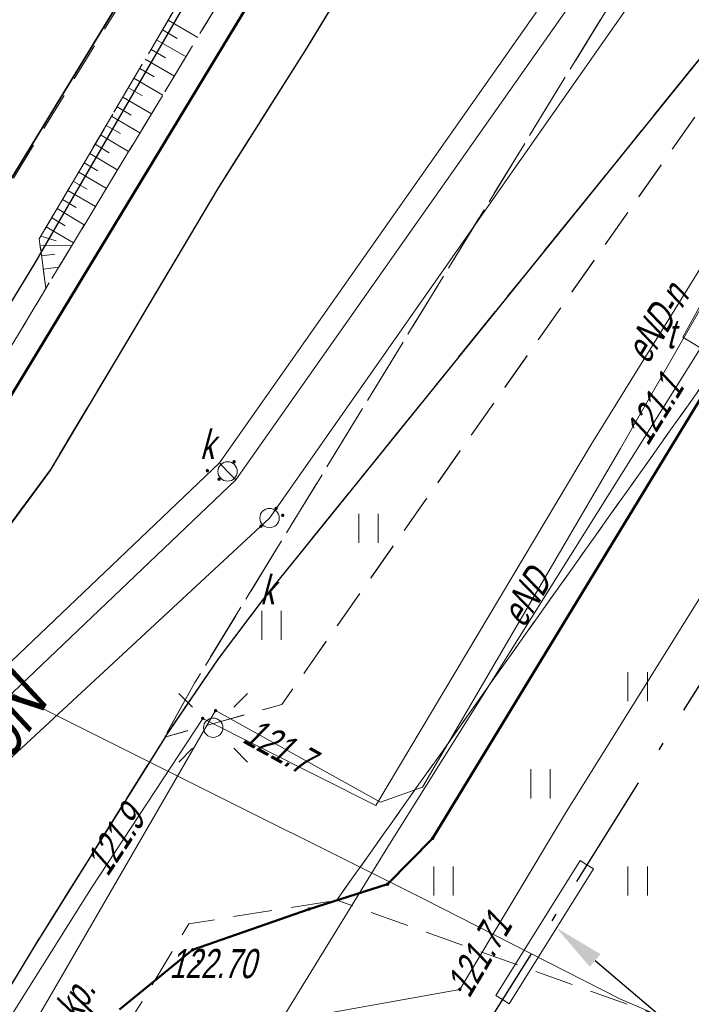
# Model space of a CAD drawing. Extents: x 7463256 to 7464485, y 5957341 to 5958260.
# Tile 102 of 256: x 7463697 to 7463714, y 5957504 to 5957529. Entities that reach past the tile are written whole.
import ezdxf
from ezdxf import colors
from ezdxf.entities.mleader import LeaderData, LeaderLine
from ezdxf.enums import TextEntityAlignment as Align
from ezdxf.math import Vec2, Vec3

# ---------------------------------------------------------------- set-up
doc = ezdxf.new("R2010")
doc.units = 0
doc.header["$MEASUREMENT"] = 0
for name, pattern in [('1.5_0.5', [2, 1.5, -0.5]), ('218-500', [1, 0.5, -0.5]), ('GAK', [5.2, 3, -1, 0.2, -1]), ('l219_500', [0]), ('mz1.0_0.5', [1.5, 1, -0.5]), ('mz1.25_0.5', [1.75, 1.25, -0.5])]:
    doc.linetypes.add(name, pattern=pattern)
doc.layers.get('0').update_dxf_attribs({"color": 2, "linetype": 'CONTINUOUS', "lineweight": 5})
for name, color, linetype in [('000 Inne (niezydentyfikowane)', 7, 'CONTINUOUS'), ('203-Punkt załamania granicy działki nie stabilizowany', 7, 'CONTINUOUS'), ('218-Granica użytku', 7, 'CONTINUOUS'), ('219-Linia granicy', 7, 'CONTINUOUS'), ('chodnik (powierzchnia)', 7, 'CONTINUOUS'), ('chodnik (powierzchnia)-Atr17', 7, 'CONTINUOUS'), ('jezdnia (powierzchnia)', 7, 'CONTINUOUS'), ('krawężnik (linia)', 7, 'CONTINUOUS'), ('latarnia na słupie lub maszcie (punkt)', 7, 'CONTINUOUS'), ('ogrodzenie trwałe (linia)', 7, 'CONTINUOUS'), ('przewód elektroenergetyczny (linia)', 7, 'CONTINUOUS'), ('przewód elektroenergetyczny (linia)-Atr1', 7, 'CONTINUOUS'), ('przewód gazowy (linia)', 7, 'CONTINUOUS'), ('przewód kanalizacyjny (linia)', 7, 'CONTINUOUS'), ('przewód telekomunikacyjny (linia)', 7, 'CONTINUOUS'), ('przewód wodociągowy (linia)', 7, 'CONTINUOUS'), ('punkt o określonej wysokości (sieć elektroenergetyczna)', 7, 'CONTINUOUS'), ('punkt o określonej wysokości (sieć elektroenergetyczna)-Atr2', 7, 'CONTINUOUS'), ('punkt o określonej wysokości (sieć gazowa)', 7, 'CONTINUOUS'), ('punkt o określonej wysokości (sieć gazowa)-Atr2', 7, 'CONTINUOUS'), ('punkt o określonej wysokości (sieć kanalizacyjna)', 7, 'CONTINUOUS'), ('punkt o określonej wysokości (sieć telekomunikacyjna)-Atr2', 7, 'CONTINUOUS'), ('punkt wysokościowy sztuczny', 7, 'CONTINUOUS'), ('punkt wysokościowy sztuczny-Atr2', 7, 'CONTINUOUS'), ('rura ochronna - przewód elektroenergetyczny (linia)', 7, 'CONTINUOUS'), ('skarpa nieumocniona (powierzchnia)', 7, 'CONTINUOUS'), ('studzienka - przewód telekomunikacyjny (powierzchnia)', 7, 'CONTINUOUS'), ('studzienka - przewód telekomunikacyjny (powierzchnia)-Atr17', 7, 'CONTINUOUS'), ('studzienka okrągła - przewód kanalizacyjny (punkt)', 7, 'CONTINUOUS'), ('studzienka okrągła - przewód kanalizacyjny (punkt)-Atr17', 7, 'CONTINUOUS'), ('słup (punkt)', 7, 'CONTINUOUS'), ('trawnik (powierzchnia)', 7, 'CONTINUOUS'), ('trawnik (powierzchnia) - symbol', 7, 'CONTINUOUS')]:
    doc.layers.add(name, color=color, linetype=linetype)
for name, color, linetype, lineweight in [('432-Jezdnia', 7, 'CONTINUOUS', 30), ('@proj.rury', 7, 'CONTINUOUS', 20), ('____proj LSN', 1, 'CONTINUOUS', 5), ('OBMBS-21-18876-opis proj', 1, 'CONTINUOUS', 18)]:
    doc.layers.add(name, color=color, linetype=linetype, lineweight=lineweight)
doc.styles.get("Standard").update_dxf_attribs({"font": 'txt', "width": 0.75})
doc.linetypes.add('902-500', pattern='A,3.75,0,[1,ksztalty.shx,S=0.5,R=0,X=0,Y=0],3.75', length=7.5)

# ---------------------------------------------------------------- blocks, each defined once
blk = doc.blocks.new('PW02')
at = {"linetype": 'Continuous', "lineweight": 13}
h = blk.add_hatch(color=0, dxfattribs=at)
edge = h.paths.add_edge_path()
edge.add_arc((0, 0), 0.045, 0, 360)
blk = doc.blocks.new('PW01')
at = {"linetype": 'Continuous', "lineweight": 13}
h = blk.add_hatch(color=0, dxfattribs=at)
edge = h.paths.add_edge_path()
edge.add_arc((0, 0), 0.045, 0, 360)
blk = doc.blocks.new('SM04')
at = {"color": 0, "linetype": 'Continuous', "lineweight": 13}
blk.add_circle((0, 0), 0.25, dxfattribs=at)
blk = doc.blocks.new('SM011')
at = {"color": 0, "linetype": 'Continuous', "lineweight": 13}
for p, q in [((-0.53, 0.531), (-0.883, 0.884)), ((0.531, 0.531), (0.884, 0.884)), ((-0.53, -0.53), (-0.883, -0.883)), ((0.531, -0.53), (0.884, -0.883))]:
    blk.add_line(p, q, dxfattribs=at)
blk = doc.blocks.new('US15')
at = {"color": 0, "linetype": 'Continuous', "lineweight": 13}
blk.add_circle((0, 0), 0.25, dxfattribs=at)
blk = doc.blocks.new('TU04')
at = {"color": 0, "linetype": 'Continuous', "lineweight": 13}
for p, q in [((0, 0), (0, 0.75)), ((0.5, 0), (0.5, 0.75))]:
    blk.add_line(p, q, dxfattribs=at)
blk = doc.blocks.new('203')
at = {"linetype": 'Continuous', "lineweight": 0}
h = blk.add_hatch(color=0, dxfattribs=at)
edge = h.paths.add_edge_path()
edge.add_arc((0, 0), 0.045, 0, 360)

msp = doc.modelspace()

# ---------------------------------------------------------------- linework, layer by layer
at = {"layer": '000 Inne (niezydentyfikowane)', "color": 7, "linetype": 'Continuous', "lineweight": 13}
for p, q in [((7463700.4, 5957529.23), (7463701.16, 5957528.79)), ((7463700.25, 5957528.98), (7463700.63, 5957528.76)), ((7463700.1, 5957528.73), (7463700.86, 5957528.29)), ((7463699.96, 5957528.48), (7463700.33, 5957528.26)), ((7463699.81, 5957528.23), (7463700.56, 5957527.79)), ((7463699.67, 5957527.99), (7463700.04, 5957527.77)), ((7463699.52, 5957527.74), (7463700.26, 5957527.3)), ((7463699.38, 5957527.49), (7463699.74, 5957527.28)), ((7463699.23, 5957527.25), (7463699.97, 5957526.82)), ((7463699.09, 5957527), (7463699.45, 5957526.79)), ((7463698.94, 5957526.76), (7463699.67, 5957526.33)), ((7463698.8, 5957526.52), (7463699.17, 5957526.31)), ((7463698.66, 5957526.28), (7463699.38, 5957525.85)), ((7463698.52, 5957526.04), (7463698.88, 5957525.82)), ((7463698.38, 5957525.8), (7463699.1, 5957525.37)), ((7463698.24, 5957525.56), (7463698.59, 5957525.35)), ((7463698.1, 5957525.32), (7463698.81, 5957524.9)), ((7463697.96, 5957525.08), (7463698.31, 5957524.88)), ((7463697.82, 5957524.85), (7463698.53, 5957524.43)), ((7463697.54, 5957524.38), (7463698.24, 5957523.96)), ((7463697.68, 5957524.61), (7463698.03, 5957524.41)), ((7463697.4, 5957524.15), (7463697.75, 5957523.94)), ((7463697.26, 5957523.91), (7463697.96, 5957523.5)), ((7463697.12, 5957523.67), (7463697.52, 5957523.55)), ((7463697.1, 5957523.42), (7463697.92, 5957523.43)), ((7463697.14, 5957523.16), (7463697.48, 5957523.21)), ((7463697.18, 5957522.82), (7463697.58, 5957522.87))]:
    msp.add_line(p, q, dxfattribs=at)
at = {"layer": '218-Granica użytku', "color": 3, "linetype": '218-500', "lineweight": 18, "flags": 128}
for points in [[(7463694.42, 5957516.38), (7463712.63, 5957546.42)], [(7463707.21, 5957508.16), (7463725.2, 5957537.7)], [(7463706.05, 5957506.98), (7463707.21, 5957508.16)], [(7463704.03, 5957506.34), (7463706.05, 5957506.98)], [(7463701.03, 5957505.29), (7463704.03, 5957506.34)], [(7463699.15, 5957503.75), (7463701.03, 5957505.29)]]:
    msp.add_lwpolyline(points, dxfattribs=at)
at = {"layer": '219-Linia granicy', "color": 3, "linetype": 'l219_500', "lineweight": 50, "flags": 128}
for points in [[(7463712.63, 5957546.42), (7463694.42, 5957516.38)], [(7463725.2, 5957537.7), (7463707.21, 5957508.16)], [(7463707.21, 5957508.16), (7463706.05, 5957506.98)], [(7463706.05, 5957506.98), (7463704.03, 5957506.34)], [(7463704.03, 5957506.34), (7463701.03, 5957505.29)], [(7463701.03, 5957505.29), (7463699.15, 5957503.75)]]:
    msp.add_lwpolyline(points, dxfattribs=at)
at = {"layer": '@proj.rury'}
for p, q in [((7463708.839, 5957504.116), (7463711.012, 5957507.587)), ((7463709.178, 5957503.903), (7463711.351, 5957507.375)), ((7463711.012, 5957507.587), (7463711.181, 5957507.481)), ((7463711.351, 5957507.375), (7463711.181, 5957507.481)), ((7463708.839, 5957504.116), (7463709.008, 5957504.009)), ((7463709.178, 5957503.903), (7463709.008, 5957504.009))]:
    msp.add_line(p, q, dxfattribs=at)
at = {"layer": 'chodnik (powierzchnia)', "color": 7, "linetype": 'mz1.0_0.5', "lineweight": 18, "flags": 128}
for points in [[(7463684.15, 5957476.71), (7463681.1, 5957474.24), (7463681.13, 5957474.35), (7463681.27, 5957474.82), (7463681.41, 5957475.29), (7463681.56, 5957475.76), (7463681.71, 5957476.22), (7463681.86, 5957476.69), (7463682.01, 5957477.15), (7463682.17, 5957477.62), (7463682.32, 5957478.08), (7463682.49, 5957478.54), (7463682.65, 5957479), (7463682.81, 5957479.45), (7463682.98, 5957479.91), (7463683.15, 5957480.36), (7463683.32, 5957480.81), (7463683.5, 5957481.27), (7463683.67, 5957481.72), (7463683.85, 5957482.17), (7463684.03, 5957482.61), (7463684.21, 5957483.06), (7463684.39, 5957483.51), (7463684.58, 5957483.96), (7463684.77, 5957484.4), (7463684.96, 5957484.85), (7463685.15, 5957485.29), (7463685.35, 5957485.73), (7463685.55, 5957486.16), (7463685.76, 5957486.59), (7463685.97, 5957487.02), (7463686.19, 5957487.45), (7463686.42, 5957487.87), (7463686.65, 5957488.29), (7463686.89, 5957488.7), (7463687.14, 5957489.11), (7463687.39, 5957489.52), (7463696.94, 5957505.36), (7463700.32, 5957510.77), (7463700.31, 5957510.77), (7463703.33, 5957511.61), (7463716.54, 5957530.41), (7463716.06, 5957530.69), (7463725.52, 5957546.07), (7463726.49, 5957547.9), (7463727.04, 5957547.64), (7463737.29, 5957566.06), (7463738.77, 5957566.02), (7463740.12, 5957565.67), (7463741.42, 5957565.08), (7463738.09, 5957559.3), (7463734.01, 5957551.93), (7463733.52, 5957550.92), (7463729.63, 5957544.14), (7463727.92, 5957541.24), (7463719.88, 5957528.11), (7463715.87, 5957522.25), (7463704.74, 5957506.57), (7463704.75, 5957506.57), (7463700.93, 5957505.96), (7463699.58, 5957503.72), (7463695.24, 5957496.57), (7463694.43, 5957496.16), (7463689.6, 5957488.14), (7463685.34, 5957481.22), (7463684.86, 5957479.37)], [(7463706.52, 5957537.66), (7463708.29, 5957540.59), (7463708.97, 5957540.25), (7463709.76, 5957538.71), (7463706.45, 5957532.61), (7463703.98, 5957528.54), (7463701.68, 5957524.9), (7463699.52, 5957521.26), (7463697.35, 5957517.63), (7463695.05, 5957514.51), (7463689.58, 5957505.52), (7463688.47, 5957503.86), (7463686.89, 5957501.93), (7463686.55, 5957501.56), (7463686.2, 5957501.21), (7463685.83, 5957500.88), (7463685.45, 5957500.55), (7463685.06, 5957500.25), (7463684.65, 5957499.96), (7463684.24, 5957499.68), (7463683.81, 5957499.43), (7463683.37, 5957499.19), (7463682.94, 5957498.94), (7463682.49, 5957498.71), (7463682.05, 5957498.49), (7463681.59, 5957498.29), (7463681.12, 5957498.11), (7463680.66, 5957497.94), (7463680.18, 5957497.79), (7463679.7, 5957497.65), (7463679.22, 5957497.52), (7463678.74, 5957497.4), (7463678.25, 5957497.29), (7463677.76, 5957497.19), (7463677.27, 5957497.1), (7463676.78, 5957497.02), (7463676.29, 5957496.96), (7463675.79, 5957496.9), (7463675.3, 5957496.85), (7463674.8, 5957496.82), (7463674.34, 5957496.8), (7463673.89, 5957496.8), (7463673.43, 5957496.83), (7463672.97, 5957496.87), (7463672.52, 5957496.93), (7463672.07, 5957497.01), (7463671.62, 5957497.11), (7463671.18, 5957497.22), (7463670.74, 5957497.36), (7463670.31, 5957497.52), (7463669.89, 5957497.69), (7463642.84, 5957508.24), (7463639.25, 5957512.55), (7463639.64, 5957512.3), (7463640.04, 5957512.05), (7463640.44, 5957511.8), (7463640.84, 5957511.57), (7463641.25, 5957511.34), (7463641.66, 5957511.12), (7463642.07, 5957510.9), (7463642.49, 5957510.69), (7463642.91, 5957510.49), (7463643.33, 5957510.29), (7463655.92, 5957505.41), (7463656.66, 5957506.75), (7463662.44, 5957503.77), (7463662.46, 5957502.9), (7463662.89, 5957502.68), (7463663.32, 5957502.46), (7463663.75, 5957502.24), (7463664.19, 5957502.04), (7463664.62, 5957501.83), (7463665.06, 5957501.64), (7463665.5, 5957501.44), (7463665.95, 5957501.25), (7463666.4, 5957501.07), (7463666.84, 5957500.89), (7463667.29, 5957500.72), (7463667.75, 5957500.56), (7463668.2, 5957500.39), (7463668.66, 5957500.24), (7463669.12, 5957500.09), (7463669.58, 5957499.94), (7463670.04, 5957499.8), (7463670.5, 5957499.67), (7463670.97, 5957499.54), (7463671.43, 5957499.41), (7463671.9, 5957499.29), (7463672.37, 5957499.18), (7463672.84, 5957499.07), (7463673.31, 5957498.97), (7463673.76, 5957498.95), (7463674.2, 5957498.94), (7463674.65, 5957498.94), (7463675.1, 5957498.95), (7463675.54, 5957498.98), (7463675.99, 5957499.01), (7463676.43, 5957499.06), (7463676.88, 5957499.11), (7463677.32, 5957499.18), (7463677.76, 5957499.27), (7463678.19, 5957499.38), (7463678.63, 5957499.49), (7463679.05, 5957499.62), (7463679.48, 5957499.75), (7463679.9, 5957499.9), (7463680.32, 5957500.06), (7463680.74, 5957500.22), (7463681.15, 5957500.4), (7463681.6, 5957500.61), (7463682.05, 5957500.84), (7463682.48, 5957501.08), (7463682.91, 5957501.34), (7463683.33, 5957501.62), (7463683.73, 5957501.91), (7463684.13, 5957502.21), (7463684.51, 5957502.53), (7463684.84, 5957502.83), (7463685.16, 5957503.14), (7463685.48, 5957503.47), (7463685.78, 5957503.8), (7463686.07, 5957504.14), (7463686.35, 5957504.49), (7463686.61, 5957504.85), (7463686.87, 5957505.22), (7463687.11, 5957505.6), (7463689.92, 5957510.08), (7463697.25, 5957522.32)]]:
    msp.add_lwpolyline(points, close=True, dxfattribs=at)
at = {"layer": 'jezdnia (powierzchnia)', "color": 7, "linetype": '1.5_0.5', "lineweight": 18, "flags": 128}
for points in [[(7464435.78, 5957969.39), (7464432.43, 5957972.86), (7464429.42, 5957974.41), (7464426.04, 5957975.11), (7464423.57, 5957975.29), (7464415.47, 5957975.65), (7464371.24, 5957977.61), (7464365.3, 5957977.72), (7464358.84, 5957977.54), (7464346.65, 5957976.28), (7464334.12, 5957974.86), (7464314.08, 5957972.37), (7464311.27, 5957971.79), (7464308.65, 5957970.79), (7464306.54, 5957969.49), (7464304.63, 5957967.74), (7464302.38, 5957964.84), (7464301.74, 5957963.57), (7464301.19, 5957962.16), (7464300.69, 5957960.13), (7464300.42, 5957957.35), (7464300.44, 5957956.63), (7464301.34, 5957947.07), (7464297.39, 5957932.65), (7464296.35, 5957938.67), (7464295.41, 5957944.67), (7464295.17, 5957946.64), (7464294.07, 5957955.56), (7464293.61, 5957956.95), (7464292.71, 5957958.8), (7464291.04, 5957961.16), (7464288.7, 5957963.43), (7464286.48, 5957964.87), (7464282.67, 5957966.24), (7464279.68, 5957966.6), (7464275.55, 5957966.1), (7464272.53, 5957965.24), (7464268.15, 5957963.7), (7464261.6, 5957961.09), (7464256.13, 5957958.63), (7464254.19, 5957957.73), (7464203.13, 5957927.95), (7464201.44, 5957926.95), (7464180.61, 5957914.62), (7464165.37, 5957905.54), (7464161.93, 5957903.53), (7464100.25, 5957867.28), (7464064.71, 5957846.22), (7464055.2, 5957840.55), (7464053.84, 5957839.49), (7464052.69, 5957837.84), (7464051.91, 5957836.3), (7464051.31, 5957834.34), (7464051.05, 5957832.31), (7464051.31, 5957830.32), (7464051.63, 5957829.49), (7464053.32, 5957826.48), (7464047.06, 5957824.65), (7464046.37, 5957825.86), (7464044.81, 5957827.52), (7464043.6, 5957828.27), (7464042.09, 5957829.03), (7464040.11, 5957829.49), (7464038.12, 5957829.49), (7464036.05, 5957829.05), (7464034.47, 5957828.33), (7463990.77, 5957802.57), (7463984.67, 5957799.1), (7463963.97, 5957788.11), (7463953.9, 5957782.45), (7463916.77, 5957760.61), (7463915.43, 5957759.41), (7463915.19, 5957759.06), (7463914.98, 5957758.7), (7463914.81, 5957758.32), (7463914.66, 5957757.92), (7463914.55, 5957757.51), (7463914.48, 5957757.1), (7463914.44, 5957756.68), (7463914.43, 5957756.26), (7463914.83, 5957754.63), (7463915.69, 5957753.07), (7463915.97, 5957752.41), (7463916.13, 5957752.13), (7463917.59, 5957749.55), (7463915.13, 5957748.12), (7463913.12, 5957750.74), (7463911.87, 5957752.81), (7463910.63, 5957754.01), (7463910.25, 5957754.23), (7463909.85, 5957754.42), (7463909.44, 5957754.57), (7463909.02, 5957754.68), (7463908.58, 5957754.76), (7463908.15, 5957754.79), (7463907.71, 5957754.78), (7463907.27, 5957754.73), (7463905.57, 5957754.08), (7463866.26, 5957731.41), (7463858.61, 5957727.02), (7463857.72, 5957725.98), (7463855.16, 5957717.14), (7463854.76, 5957719.2), (7463853.89, 5957720.78), (7463852.79, 5957721.69), (7463851.14, 5957722.42), (7463850.42, 5957722.32), (7463846.1, 5957719.79), (7463840.56, 5957716.65), (7463836.11, 5957713.89), (7463831.61, 5957710.47), (7463828.31, 5957707.66), (7463822.22, 5957701.89), (7463817.3, 5957696.82), (7463812.7, 5957691.61), (7463812.45, 5957691.34), (7463806.98, 5957684.37), (7463803.64, 5957679.75), (7463801.45, 5957676.28), (7463793.55, 5957663.48), (7463792.86, 5957661.7), (7463792.97, 5957659.75), (7463793.77, 5957657.97), (7463795.13, 5957656.54), (7463794.29, 5957652.43), (7463792.69, 5957652.63), (7463790.95, 5957652.54), (7463789.5, 5957652.32), (7463787.98, 5957651.93), (7463786.22, 5957650.98), (7463785.18, 5957649.81), (7463783.63, 5957647.28), (7463741.4, 5957578.12), (7463740.09, 5957575.93), (7463739.68, 5957574.67), (7463739.8, 5957572.76), (7463740.25, 5957571.39), (7463740.85, 5957570.49), (7463741.87, 5957569.43), (7463743.26, 5957568.37), (7463741.42, 5957565.08), (7463740.12, 5957565.67), (7463738.77, 5957566.02), (7463737.29, 5957566.06), (7463735.98, 5957565.85), (7463734.34, 5957565.14), (7463733.02, 5957564.22), (7463732.29, 5957563.18), (7463701.08, 5957512.16), (7463700.31, 5957510.77), (7463700.32, 5957510.77), (7463696.94, 5957505.36), (7463687.39, 5957489.52), (7463687.14, 5957489.11), (7463686.89, 5957488.7), (7463686.65, 5957488.29), (7463686.42, 5957487.87), (7463686.19, 5957487.45), (7463685.97, 5957487.02), (7463685.76, 5957486.59), (7463685.55, 5957486.16), (7463685.35, 5957485.73), (7463685.15, 5957485.29), (7463684.96, 5957484.85), (7463684.77, 5957484.4), (7463684.58, 5957483.96), (7463684.39, 5957483.51), (7463684.21, 5957483.06), (7463684.03, 5957482.61), (7463683.85, 5957482.17), (7463683.67, 5957481.72), (7463683.5, 5957481.27), (7463683.32, 5957480.81), (7463683.15, 5957480.36), (7463682.98, 5957479.91), (7463682.81, 5957479.45), (7463682.65, 5957479), (7463682.49, 5957478.54), (7463682.32, 5957478.08), (7463682.17, 5957477.62), (7463682.01, 5957477.15), (7463681.86, 5957476.69), (7463681.71, 5957476.22), (7463681.56, 5957475.76), (7463681.41, 5957475.29), (7463681.27, 5957474.82), (7463681.13, 5957474.35), (7463681, 5957473.88), (7463680.87, 5957473.41), (7463680.74, 5957472.94), (7463680.61, 5957472.47), (7463680.48, 5957471.99), (7463680.36, 5957471.52), (7463680.25, 5957471.05), (7463680.13, 5957470.57), (7463680.02, 5957470.09), (7463679.91, 5957469.61), (7463679.81, 5957469.12), (7463679.71, 5957468.64), (7463679.61, 5957468.16), (7463679.52, 5957467.67), (7463679.42, 5957467.19), (7463679.33, 5957466.7), (7463679.25, 5957466.22), (7463679.16, 5957465.73), (7463679.08, 5957465.25), (7463679, 5957464.76), (7463678.93, 5957464.27), (7463678.85, 5957463.78), (7463678.78, 5957463.28), (7463678.72, 5957462.79), (7463678.65, 5957462.3), (7463678.59, 5957461.81), (7463678.53, 5957461.31), (7463678.47, 5957460.82), (7463678.42, 5957460.33), (7463678.36, 5957459.83), (7463678.31, 5957459.34), (7463678.26, 5957458.84), (7463678.22, 5957458.35), (7463678.17, 5957457.85), (7463678.13, 5957457.36), (7463678.09, 5957456.86), (7463678.05, 5957456.37), (7463678.02, 5957455.87), (7463677.99, 5957455.41), (7463677.96, 5957454.94), (7463677.93, 5957454.48), (7463677.91, 5957454.01), (7463677.89, 5957453.55), (7463677.87, 5957453.08), (7463677.86, 5957452.62), (7463677.85, 5957452.15), (7463677.84, 5957451.69), (7463677.84, 5957451.22), (7463677.84, 5957450.76), (7463677.85, 5957450.29), (7463677.86, 5957449.83), (7463677.87, 5957449.36), (7463670.59, 5957467.12), (7463670.68, 5957467.58), (7463670.78, 5957468.04), (7463670.89, 5957468.5), (7463670.99, 5957468.96), (7463671.11, 5957469.42), (7463671.22, 5957469.87), (7463671.34, 5957470.33), (7463671.46, 5957470.78), (7463671.59, 5957471.24), (7463671.72, 5957471.69), (7463671.86, 5957472.14), (7463672, 5957472.59), (7463672.14, 5957473.04), (7463673.46, 5957477.28), (7463673.58, 5957477.76), (7463673.68, 5957478.24), (7463673.77, 5957478.73), (7463673.84, 5957479.22), (7463673.89, 5957479.71), (7463673.93, 5957480.2), (7463673.95, 5957480.7), (7463673.95, 5957481.19), (7463673.93, 5957481.63), (7463673.91, 5957482.08), (7463673.86, 5957482.52), (7463673.81, 5957482.96), (7463673.74, 5957483.4), (7463673.66, 5957483.84), (7463673.57, 5957484.28), (7463673.47, 5957484.71), (7463673.35, 5957485.14), (7463673.2, 5957485.61), (7463673.02, 5957486.08), (7463672.82, 5957486.54), (7463672.6, 5957486.99), (7463672.36, 5957487.42), (7463672.1, 5957487.85), (7463671.82, 5957488.26), (7463671.52, 5957488.66), (7463671.25, 5957489.02), (7463670.95, 5957489.36), (7463670.64, 5957489.68), (7463670.3, 5957489.97), (7463669.95, 5957490.25), (7463669.57, 5957490.5), (7463669.19, 5957490.73), (7463668.78, 5957490.93), (7463668.37, 5957491.1), (7463667.96, 5957491.31), (7463667.54, 5957491.51), (7463667.12, 5957491.7), (7463666.7, 5957491.89), (7463666.27, 5957492.06), (7463665.84, 5957492.23), (7463665.41, 5957492.38), (7463664.97, 5957492.53), (7463642.84, 5957508.24), (7463669.89, 5957497.69), (7463670.31, 5957497.52), (7463670.74, 5957497.36), (7463671.18, 5957497.22), (7463671.62, 5957497.11), (7463672.07, 5957497.01), (7463672.52, 5957496.93), (7463672.97, 5957496.87), (7463673.43, 5957496.83), (7463673.89, 5957496.8), (7463674.34, 5957496.8), (7463674.8, 5957496.82), (7463675.3, 5957496.85), (7463675.79, 5957496.9), (7463676.29, 5957496.96), (7463676.78, 5957497.02), (7463677.27, 5957497.1), (7463677.76, 5957497.19), (7463678.25, 5957497.29), (7463678.74, 5957497.4), (7463679.22, 5957497.52), (7463679.7, 5957497.65), (7463680.18, 5957497.79), (7463680.66, 5957497.94), (7463681.12, 5957498.11), (7463681.59, 5957498.29), (7463682.05, 5957498.49), (7463682.49, 5957498.71), (7463682.94, 5957498.94), (7463683.37, 5957499.19), (7463683.81, 5957499.43), (7463684.24, 5957499.68), (7463684.65, 5957499.96), (7463685.06, 5957500.25), (7463685.45, 5957500.55), (7463685.83, 5957500.88), (7463686.2, 5957501.21), (7463686.55, 5957501.56), (7463686.89, 5957501.93), (7463688.47, 5957503.86), (7463689.58, 5957505.52), (7463695.05, 5957514.51), (7463697.35, 5957517.63), (7463699.52, 5957521.26), (7463701.68, 5957524.9), (7463703.98, 5957528.54), (7463706.45, 5957532.61), (7463709.76, 5957538.71), (7463712.45, 5957543.07), (7463719.87, 5957554.72), (7463722.1, 5957558.36), (7463724.25, 5957562.41), (7463732.9, 5957576.65), (7463767.27, 5957632.9), (7463796.54, 5957680.74), (7463799.31, 5957684.89), (7463802.28, 5957688.92), (7463805.13, 5957692.62), (7463808.07, 5957696.14), (7463812, 5957700.58), (7463813.05, 5957701.59), (7463815.17, 5957703.91), (7463818.63, 5957707.32), (7463821.81, 5957710.38), (7463824, 5957712.35), (7463825.06, 5957713.31), (7463827.47, 5957715.22), (7463831.55, 5957718.14), (7463834.51, 5957720.09), (7463871.58, 5957742.02), (7463872.84, 5957742.74), (7463873.73, 5957743.25), (7463884.95, 5957749.82), (7463947.94, 5957787.04), (7463958.13, 5957793.13), (7463978.66, 5957805.82), (7463992.86, 5957814.5), (7464021.02, 5957831.03), (7464036.35, 5957840.19), (7464045.52, 5957845.62), (7464072.76, 5957861.89), (7464098.08, 5957876.78), (7464143.2, 5957903.29), (7464143.83, 5957904.35), (7464144.42, 5957906.04), (7464144.87, 5957907.87), (7464144.93, 5957908.37), (7464145, 5957909.96), (7464144.74, 5957911.42), (7464152.37, 5957912.8), (7464152.74, 5957912.55), (7464154.03, 5957911.87), (7464155.59, 5957911.35), (7464156.76, 5957911.33), (7464160.57, 5957913.58), (7464192.28, 5957932.28), (7464213.7, 5957945.07), (7464214.43, 5957945.48), (7464238.65, 5957959.71), (7464249.15, 5957965.6), (7464251.26, 5957966.66), (7464253.69, 5957967.84), (7464257.35, 5957969.46), (7464261.98, 5957971.33), (7464263.31, 5957972), (7464273.13, 5957975.13), (7464277.92, 5957976.24), (7464280.42, 5957977.04), (7464282.71, 5957978.14), (7464285.69, 5957980.47), (7464287.52, 5957982.76), (7464288.9, 5957985.47), (7464289.81, 5957990.22), (7464289.57, 5957993.19), (7464288.87, 5958000.11), (7464295.35, 5958000.29), (7464295.83, 5957995.88), (7464296.53, 5957992.32), (7464297.86, 5957989.04), (7464299.36, 5957986.74), (7464301.71, 5957984.36), (7464305.3, 5957982.36), (7464307.82, 5957981.66), (7464311.17, 5957981.45), (7464364.74, 5957987.95), (7464391.32, 5957991.11), (7464398.1, 5957991.95), (7464414.27, 5957994.02), (7464414.84, 5957994.09), (7464425.44, 5957995.47), (7464427.97, 5957995.83), (7464434.5, 5957997.95), (7464434.9, 5957998.22), (7464435.3, 5957998.5), (7464435.68, 5957998.8), (7464436.05, 5957999.11), (7464436.4, 5957999.44), (7464436.74, 5957999.78), (7464437.07, 5958000.13), (7464437.39, 5958000.5), (7464437.69, 5958000.88), (7464437.97, 5958001.27), (7464438.24, 5958001.67), (7464438.49, 5958002.08), (7464438.73, 5958002.5), (7464438.95, 5958002.94), (7464439.15, 5958003.37), (7464439.33, 5958003.82), (7464439.5, 5958004.28), (7464439.65, 5958004.74), (7464439.78, 5958005.2), (7464439.89, 5958005.67), (7464439.98, 5958006.15), (7464440.05, 5958006.62), (7464440.11, 5958007.1), (7464440.14, 5958007.59), (7464440.16, 5958008.07), (7464437.87, 5957962.55), (7464436.62, 5957968.02)], [(7463732.29, 5957563.18), (7463730.63, 5957559.16), (7463727.28, 5957549.7), (7463726.49, 5957547.9), (7463725.52, 5957546.07), (7463716.06, 5957530.69), (7463715.47, 5957529.96), (7463702.9, 5957514.39), (7463701.69, 5957512.78), (7463700.31, 5957510.77), (7463701.08, 5957512.16)]]:
    msp.add_lwpolyline(points, close=True, dxfattribs=at)
at = {"layer": 'krawężnik (linia)', "color": 7, "linetype": 'Continuous', "lineweight": 25, "flags": 128}
for points in [[(7463732.29, 5957563.18), (7463730.63, 5957559.16), (7463727.28, 5957549.7), (7463726.49, 5957547.9), (7463725.52, 5957546.07), (7463716.06, 5957530.69), (7463715.47, 5957529.96), (7463702.9, 5957514.39), (7463701.69, 5957512.78), (7463700.31, 5957510.77)], [(7463724.25, 5957562.41), (7463722.1, 5957558.36), (7463719.87, 5957554.72), (7463712.45, 5957543.07), (7463709.76, 5957538.71), (7463706.45, 5957532.61), (7463703.98, 5957528.54), (7463701.68, 5957524.9), (7463699.52, 5957521.26), (7463697.35, 5957517.63), (7463695.05, 5957514.51)], [(7463700.32, 5957510.77), (7463696.94, 5957505.36), (7463687.39, 5957489.52)]]:
    msp.add_lwpolyline(points, dxfattribs=at)
at = {"layer": 'ogrodzenie trwałe (linia)', "color": 7, "linetype": '902-500', "lineweight": 35, "flags": 128}
msp.add_lwpolyline([(7463632.26, 5957520.77), (7463637.65, 5957516), (7463640.6, 5957513.6), (7463643.92, 5957511.71), (7463650.66, 5957508.31), (7463656.03, 5957506.27), (7463656.54, 5957506.77), (7463662.51, 5957503.78), (7463671.41, 5957500.4), (7463673.19, 5957499.87), (7463677, 5957500.02), (7463678.91, 5957500.34), (7463681.99, 5957502.56), (7463683.38, 5957503.88), (7463705.88, 5957540.76)], dxfattribs=at)
at = {"layer": 'przewód elektroenergetyczny (linia)', "color": 1, "linetype": 'Continuous', "lineweight": 18, "flags": 128}
for points in [[(7463684.79, 5957502.54), (7463686.35, 5957505.03), (7463693.32, 5957516.98), (7463696.97, 5957522.97), (7463703.5, 5957534.25), (7463706.67, 5957539.59), (7463709.94, 5957544.63), (7463714.05, 5957551.61), (7463715.98, 5957555.84), (7463717.25, 5957557.58), (7463718.41, 5957558.39), (7463719.28, 5957558.57), (7463721.47, 5957558.79), (7463732.41, 5957576.94), (7463732.05, 5957577.96)], [(7463687.21, 5957487.16), (7463692.88, 5957496.42), (7463697.46, 5957504.26), (7463701.62, 5957511.45), (7463705.87, 5957509.09), (7463706.95, 5957509.48), (7463712.05, 5957518.2), (7463715.35, 5957523.98), (7463720.12, 5957532.52), (7463722.68, 5957536.88), (7463723.68, 5957538.79), (7463729, 5957547.44), (7463736.46, 5957559.55), (7463733.01, 5957561.78), (7463733.5, 5957562.6), (7463735, 5957564.93), (7463740.3, 5957573.23), (7463741.71, 5957575.67), (7463741.47, 5957576.54)], [(7463669.73, 5957501.12), (7463673.84, 5957498.64), (7463675.71, 5957497.97), (7463677.4, 5957497.78), (7463679.11, 5957498), (7463682.1, 5957500.07), (7463684.79, 5957502.54), (7463686.35, 5957505.03), (7463693.32, 5957516.98), (7463696.97, 5957522.97), (7463703.5, 5957534.25), (7463706.67, 5957539.59), (7463709.94, 5957544.63), (7463714.05, 5957551.61), (7463715.98, 5957555.84), (7463717.25, 5957557.58)], [(7463723.68, 5957538.79), (7463719.98, 5957532.54), (7463714.69, 5957523.79), (7463711.29, 5957518.3), (7463705.75, 5957509.01), (7463701.29, 5957511.25), (7463698.43, 5957506.89), (7463694.49, 5957500.63), (7463692.13, 5957497.21), (7463691.97, 5957496.93), (7463689.39, 5957492.26), (7463684.93, 5957484.38), (7463683.17, 5957481.32), (7463682.36, 5957478.83), (7463681.68, 5957476.31), (7463681.85, 5957470.83), (7463684.14, 5957464.49), (7463687.7, 5957455)]]:
    msp.add_lwpolyline(points, dxfattribs=at)
at = {"layer": 'przewód gazowy (linia)', "color": 40, "linetype": 'Continuous', "lineweight": 18, "flags": 128}
msp.add_lwpolyline([(7463725.44, 5957532.73), (7463719.47, 5957523.22), (7463716.46, 5957518.15), (7463710.63, 5957508.81), (7463707.91, 5957504.27), (7463700.39, 5957502.92), (7463697.28, 5957497.72), (7463690.31, 5957486.19), (7463685.73, 5957478.71), (7463693.72, 5957469.83), (7463695.46, 5957467.75), (7463695.66, 5957462.39), (7463695.89, 5957458.42), (7463696.05, 5957452.91)], dxfattribs=at)
at = {"layer": 'przewód kanalizacyjny (linia)', "color": 34, "linetype": 'Continuous', "lineweight": 18, "flags": 128}
msp.add_lwpolyline([(7463728.67, 5957556.11), (7463712.24, 5957531.75), (7463702.14, 5957517.39), (7463701.93, 5957517.61), (7463701.72, 5957517.83), (7463711.74, 5957532.09), (7463728.08, 5957556.32), (7463728.4, 5957556.25)], close=True, dxfattribs=at)
for points in [[(7463676.06, 5957491.42), (7463703.01, 5957516.41), (7463715.13, 5957533.71), (7463728.28, 5957554.82), (7463755.61, 5957540.32)], [(7463620.08, 5957535.75), (7463641.58, 5957534.26), (7463647.77, 5957525.47), (7463648.13, 5957524.96), (7463659.08, 5957509.88), (7463676.02, 5957493.33), (7463701.72, 5957517.83), (7463701.93, 5957517.61), (7463702.14, 5957517.39), (7463676.02, 5957492.49), (7463658.62, 5957509.48), (7463648.02, 5957524.12), (7463647.65, 5957524.62), (7463647.29, 5957525.15), (7463641.26, 5957533.68), (7463620.04, 5957535.15)]]:
    msp.add_lwpolyline(points, dxfattribs=at)
at = {"layer": 'przewód telekomunikacyjny (linia)', "color": 30, "linetype": 'Continuous', "lineweight": 18, "flags": 128}
msp.add_lwpolyline([(7463693.4, 5957487.69), (7463699.74, 5957497.66), (7463706.06, 5957507.94), (7463714.47, 5957521.36), (7463717.84, 5957526.97), (7463722.74, 5957535.93), (7463735.62, 5957555.64), (7463743.98, 5957569.19), (7463746.02, 5957573.08), (7463749.08, 5957577.99), (7463749.74, 5957579.07), (7463750.83, 5957580.84), (7463759.47, 5957595.19), (7463770.86, 5957613.92), (7463778.08, 5957625.84), (7463785.31, 5957637.76), (7463795.86, 5957632.23), (7463800.64, 5957641.85), (7463807.91, 5957656.58), (7463815.52, 5957671.75)], dxfattribs=at)
at = {"layer": 'przewód wodociągowy (linia)', "color": 5, "linetype": 'Continuous', "lineweight": 18, "flags": 128}
msp.add_lwpolyline([(7463751.33, 5957525.63), (7463745.89, 5957515.8), (7463742.58, 5957508.72), (7463737.7, 5957498.24), (7463735.56, 5957493.86), (7463725.3, 5957498.3), (7463712.03, 5957504.03), (7463706.96, 5957506.61), (7463693.3, 5957513.43), (7463686.32, 5957516.88), (7463683.67, 5957511.95), (7463677.5, 5957500.14), (7463672.72, 5957490.93), (7463669.65, 5957494.07), (7463661.01, 5957502.89), (7463659.99, 5957503.76), (7463658.47, 5957504.99), (7463654.15, 5957508.65), (7463649.94, 5957516.21), (7463646.45, 5957522.55), (7463641.64, 5957531.38), (7463637.99, 5957538.06), (7463637.18, 5957539.51)], dxfattribs=at)
at = {"layer": 'rura ochronna - przewód elektroenergetyczny (linia)', "color": 6, "linetype": 'Continuous', "lineweight": 30}
msp.add_lwpolyline([(7463684.79, 5957502.54), (7463686.35, 5957505.03), (7463693.32, 5957516.98), (7463696.97, 5957522.97), (7463703.5, 5957534.25), (7463706.67, 5957539.59), (7463709.94, 5957544.63), (7463714.05, 5957551.61), (7463715.98, 5957555.84), (7463717.25, 5957557.58), (7463718.41, 5957558.39), (7463719.42, 5957559.11), (7463722.03, 5957561.37), (7463732.05, 5957577.96), (7463735.83, 5957583.67), (7463741.13, 5957590.4), (7463746.33, 5957599.18)], dxfattribs=at)
at = {"layer": 'skarpa nieumocniona (powierzchnia)', "color": 7, "linetype": 'mz1.25_0.5', "lineweight": 18, "flags": 128}
msp.add_lwpolyline([(7463699.12, 5957545.34), (7463701.08, 5957544.33), (7463703.03, 5957543.31), (7463708.29, 5957540.59), (7463706.52, 5957537.66), (7463697.25, 5957522.32), (7463697.08, 5957523.6), (7463706.59, 5957539.73), (7463700.2, 5957543.52), (7463699.81, 5957543.79), (7463698.61, 5957544.49), (7463698.05, 5957545.89)], close=True, dxfattribs=at)
at = {"layer": 'studzienka - przewód telekomunikacyjny (powierzchnia)', "color": 30, "linetype": 'Continuous', "lineweight": 18, "flags": 128}
msp.add_lwpolyline([(7463714.22, 5957522.1), (7463714.85, 5957521.76), (7463714.27, 5957520.69), (7463713.65, 5957521.07)], close=True, dxfattribs=at)
at = {"layer": 'trawnik (powierzchnia)', "color": 7, "linetype": 'mz1.0_0.5', "lineweight": 18, "flags": 128}
for points in [[(7463736.45, 5957541.47), (7463752.42, 5957530.74), (7463766.76, 5957521.64), (7463757.11, 5957506.49), (7463754.59, 5957505.11), (7463752.69, 5957499.56), (7463749.27, 5957494.19), (7463738.83, 5957494.36), (7463704.74, 5957506.57), (7463715.87, 5957522.25), (7463721.56, 5957526.83), (7463730.28, 5957540.09), (7463732.27, 5957542.99)], [(7463706.59, 5957539.73), (7463697.08, 5957523.6), (7463697.25, 5957522.32), (7463689.92, 5957510.08), (7463687.11, 5957505.6), (7463686.87, 5957505.22), (7463686.61, 5957504.85), (7463686.35, 5957504.49), (7463686.07, 5957504.14), (7463685.78, 5957503.8), (7463685.48, 5957503.47), (7463685.16, 5957503.14), (7463684.84, 5957502.83), (7463684.51, 5957502.53), (7463684.13, 5957502.21), (7463683.73, 5957501.91), (7463683.33, 5957501.62), (7463682.91, 5957501.34), (7463682.48, 5957501.08), (7463682.05, 5957500.84), (7463681.6, 5957500.61), (7463681.15, 5957500.4), (7463680.74, 5957500.22), (7463680.32, 5957500.06), (7463679.9, 5957499.9), (7463679.48, 5957499.75), (7463679.05, 5957499.62), (7463678.63, 5957499.49), (7463678.19, 5957499.38), (7463677.76, 5957499.27), (7463677.32, 5957499.18), (7463676.88, 5957499.11), (7463676.43, 5957499.06), (7463675.99, 5957499.01), (7463675.54, 5957498.98), (7463675.1, 5957498.95), (7463674.65, 5957498.94), (7463674.2, 5957498.94), (7463673.76, 5957498.95), (7463673.31, 5957498.97), (7463672.84, 5957499.07), (7463672.37, 5957499.18), (7463671.9, 5957499.29), (7463671.43, 5957499.41), (7463670.97, 5957499.54), (7463670.5, 5957499.67), (7463670.04, 5957499.8), (7463669.58, 5957499.94), (7463669.12, 5957500.09), (7463668.66, 5957500.24), (7463668.2, 5957500.39), (7463667.75, 5957500.56), (7463667.29, 5957500.72), (7463666.84, 5957500.89), (7463666.4, 5957501.07), (7463665.95, 5957501.25), (7463665.5, 5957501.44), (7463665.06, 5957501.64), (7463664.62, 5957501.83), (7463664.19, 5957502.04), (7463663.75, 5957502.24), (7463663.32, 5957502.46), (7463662.89, 5957502.68), (7463662.46, 5957502.9), (7463662.44, 5957503.77), (7463662.51, 5957503.78), (7463671.41, 5957500.4), (7463673.19, 5957499.87), (7463677, 5957500.02), (7463678.07, 5957500.2), (7463678.08, 5957500.16), (7463679.57, 5957499.81), (7463680.55, 5957500.39), (7463680.46, 5957501.49), (7463681.99, 5957502.56), (7463683.38, 5957503.88), (7463705.65, 5957540.24)], [(7463716.54, 5957530.41), (7463703.33, 5957511.61), (7463700.31, 5957510.77), (7463701.69, 5957512.78), (7463702.9, 5957514.39), (7463716.06, 5957530.69)]]:
    msp.add_lwpolyline(points, close=True, dxfattribs=at)

# ---------------------------------------------------------------- block references
at = {"layer": '203-Punkt załamania granicy działki nie stabilizowany', "color": 3, "linetype": 'Continuous', "lineweight": 18}
for p in [(7463707.21, 5957508.16), (7463706.05, 5957506.98), (7463704.03, 5957506.34), (7463701.03, 5957505.29)]:
    msp.add_blockref('203', p, dxfattribs=at)
at = {"layer": 'latarnia na słupie lub maszcie (punkt)', "color": 7, "linetype": 'Continuous', "lineweight": 18}
msp.add_blockref('SM011', (7463701.56, 5957511.01), dxfattribs=at)
at = {"layer": 'punkt o określonej wysokości (sieć elektroenergetyczna)', "color": 1, "linetype": 'Continuous', "lineweight": 13}
for p in [(7463701.62, 5957511.45), (7463701.29, 5957511.25)]:
    msp.add_blockref('PW01', p, dxfattribs=at)
at = {"layer": 'punkt o określonej wysokości (sieć gazowa)', "color": 40, "linetype": 'Continuous', "lineweight": 13}
msp.add_blockref('PW01', (7463707.91, 5957504.27), dxfattribs=at)
at = {"layer": 'punkt o określonej wysokości (sieć kanalizacyjna)', "color": 34, "linetype": 'Continuous', "lineweight": 13}
for p in [(7463702.1, 5957517.86), (7463701.41, 5957517.63), (7463701.71, 5957517.41), (7463703.18, 5957516.66), (7463703.35, 5957516.48), (7463702.79, 5957516.2)]:
    msp.add_blockref('PW01', p, dxfattribs=at)
at = {"layer": 'punkt wysokościowy sztuczny', "color": 7, "linetype": 'Continuous', "lineweight": 13}
msp.add_blockref('PW02', (7463701.18, 5957504.99), dxfattribs=at)
at = {"layer": 'studzienka okrągła - przewód kanalizacyjny (punkt)', "color": 34, "linetype": 'Continuous', "lineweight": 18}
for p in [(7463701.93, 5957517.61), (7463703.01, 5957516.41)]:
    msp.add_blockref('US15', p, dxfattribs=at)
at = {"layer": 'słup (punkt)', "color": 7, "linetype": 'Continuous', "lineweight": 18, "rotation": 239.9}
msp.add_blockref('SM04', (7463701.56, 5957511.01), dxfattribs=at)
at = {"layer": 'trawnik (powierzchnia) - symbol', "color": 7, "linetype": 'Continuous', "lineweight": 18}
for p in [(7463705.31, 5957515.77), (7463702.81, 5957513.27), (7463712.24, 5957511.69), (7463709.74, 5957509.19), (7463707.24, 5957506.69), (7463712.24, 5957506.69)]:
    msp.add_blockref('TU04', p, dxfattribs=at)

# ---------------------------------------------------------------- texts
at = {"layer": '432-Jezdnia', "color": 7, "linetype": 'Continuous', "lineweight": 25, "oblique": 15, "width": 0.9}
msp.add_text('G-310006N', height=1.25, rotation=57.857, dxfattribs=at).set_placement((7463693.2, 5957505.12))
at = {"layer": 'chodnik (powierzchnia)-Atr17', "color": 7, "oblique": 15, "width": 0.72}
msp.add_text('ch.kp.', height=0.75, rotation=61.499, dxfattribs=at).set_placement((7463697.64, 5957502.57))
at = {"layer": 'przewód elektroenergetyczny (linia)-Atr1', "color": 1, "oblique": 15, "width": 0.72}
for s, rotation, p in [('eND-n', 58.69, (7463712.75, 5957520.34)), ('eND', 59.31, (7463709.56, 5957513.55))]:
    msp.add_text(s, height=0.75, rotation=rotation, dxfattribs=at).set_placement(p)
at = {"layer": 'punkt o określonej wysokości (sieć elektroenergetyczna)-Atr2', "color": 1, "oblique": 15, "width": 0.72}
msp.add_text('121.7', height=0.75, rotation=-29.043, dxfattribs=at).set_placement((7463702.46, 5957510.98), align=Align.MIDDLE_LEFT)
msp.add_text('121.9', height=0.75, rotation=56.48, dxfattribs=at).set_placement((7463698.84, 5957507.15))
at = {"layer": 'punkt o określonej wysokości (sieć gazowa)-Atr2', "color": 40, "oblique": 15, "width": 0.72}
msp.add_text('121.71', height=0.75, rotation=59.21, dxfattribs=at).set_placement((7463708.15, 5957504.02))
at = {"layer": 'punkt o określonej wysokości (sieć telekomunikacyjna)-Atr2', "color": 30, "oblique": 15, "width": 0.72}
msp.add_text('121.1', height=0.75, rotation=58.1, dxfattribs=at).set_placement((7463712.75, 5957518.24))
at = {"layer": 'punkt wysokościowy sztuczny-Atr2', "color": 7, "oblique": 15, "width": 0.72}
msp.add_text('122.70', height=0.75, dxfattribs=at).set_placement((7463700.43, 5957504.56))
at = {"layer": 'studzienka - przewód telekomunikacyjny (powierzchnia)-Atr17', "color": 30, "oblique": 15, "width": 0.72}
msp.add_text('t', height=0.75, dxfattribs=at).set_placement((7463713.23, 5957520.78))
at = {"layer": 'studzienka okrągła - przewód kanalizacyjny (punkt)-Atr17', "color": 34, "oblique": 15, "width": 0.72}
for p in [(7463701.22, 5957517.93), (7463702.77, 5957514.19)]:
    msp.add_text('k', height=0.75, dxfattribs=at).set_placement(p)

# ---------------------------------------------------------------- next in the draw order: leaders
at = {"layer": 'OBMBS-21-18876-opis proj', "lineweight": 20}
ml = msp.add_multileader_mtext('Standard', dxfattribs=at)
ml.set_content('\\pxqc;{\\W0.9;\\fArial|b0|i0|c238|p34;proj. rura osłonowa DVK160\\PL=4m}', color=256)
ml.set_leader_properties()
ml.build(insert=Vec2(0, 0))
ml.multileader.update_dxf_attribs({"has_text_frame": 1, "text_right_attachment_type": 0, "dogleg_length": 0.36, "arrow_head_size": 1.3})
ctx = ml.context
ctx.base_point, ctx.char_height, ctx.arrow_head_size, ctx.landing_gap_size, ctx.plane_origin, ctx.plane_x_axis, ctx.plane_y_axis = Vec3(7463731.953, 5957487.922, -10.8), 1.3, 1.3, 0.09, Vec3(7463798.15, 5957545.765, -10.8), Vec3(0.999998, -0.001891), Vec3(0.001891, 0.999998)
ctx.right_attachment = 0
notes = []
notes.append((ctx, [(0, (1, 1, 0), (7463731.593, 5957487.923, -10.8), (0.999998, -0.001891), 0.36, [(0, [(7463710.4, 5957505.856, -10.8)], 0, [])])]))
ctx.mtext.insert, ctx.mtext.text_direction, ctx.mtext.rotation, ctx.mtext.width, ctx.mtext.defined_height, ctx.mtext.alignment, ctx.mtext.flow_direction = Vec3(7463738.906, 5957488.689, -10.8), Vec3(0.999998, -0.001891), 6.281295, 15.3063, 27.692, 2, 5
ctx.mtext.has_bg_fill, ctx.mtext.bg_color, ctx.mtext.bg_scale_factor, ctx.mtext.bg_transparency, ctx.mtext.use_window_bg_color = 1, -1023410167, 1.5, 0, 1
for ctx, leaders in notes:
    for number, flags, end, landing, length, lines in leaders:
        leader = LeaderData()
        leader.index, (leader.has_last_leader_line, leader.has_dogleg_vector, leader.attachment_direction) = number, flags
        leader.last_leader_point, leader.dogleg_vector, leader.dogleg_length = Vec3(end), Vec3(landing), length
        for number, points, colour, breaks in lines:
            line = LeaderLine()
            line.index, line.vertices, line.color, line.breaks = number, Vec3.list(points), colors.encode_raw_color(colour), breaks
            leader.lines.append(line)
        ctx.leaders.append(leader)

# ---------------------------------------------------------------- next in the draw order: linework, layer by layer
at = {"layer": '____proj LSN', "linetype": 'GAK', "lineweight": 30}
msp.add_lwpolyline([(7463810.989, 5957676.522), (7463800.184, 5957658.279), (7463793.869, 5957647.689, 0.203616), (7463793.816, 5957647.301), (7463794.916, 5957643.26, -0.205626), (7463794.861, 5957642.869), (7463764.816, 5957593.361), (7463764.816, 5957593.361), (7463749.912, 5957569.146), (7463743.314, 5957557.902), (7463734.125, 5957541.63, -0.16646), (7463733.883, 5957541.415), (7463732.047, 5957540.645, 0.154872), (7463731.817, 5957540.449), (7463708.804, 5957503.682), (7463695.786, 5957483.524), (7463691.49, 5957475.813, -0.201055), (7463691.186, 5957475.574), (7463658.858, 5957466.664, -0.374915), (7463658.265, 5957466.949), (7463653.128, 5957478.933), (7463653.128, 5957478.933), (7463644.191, 5957493.359), (7463612.028, 5957521.314)], format="xyb", dxfattribs=at)

doc.saveas('drawing.dxf')
